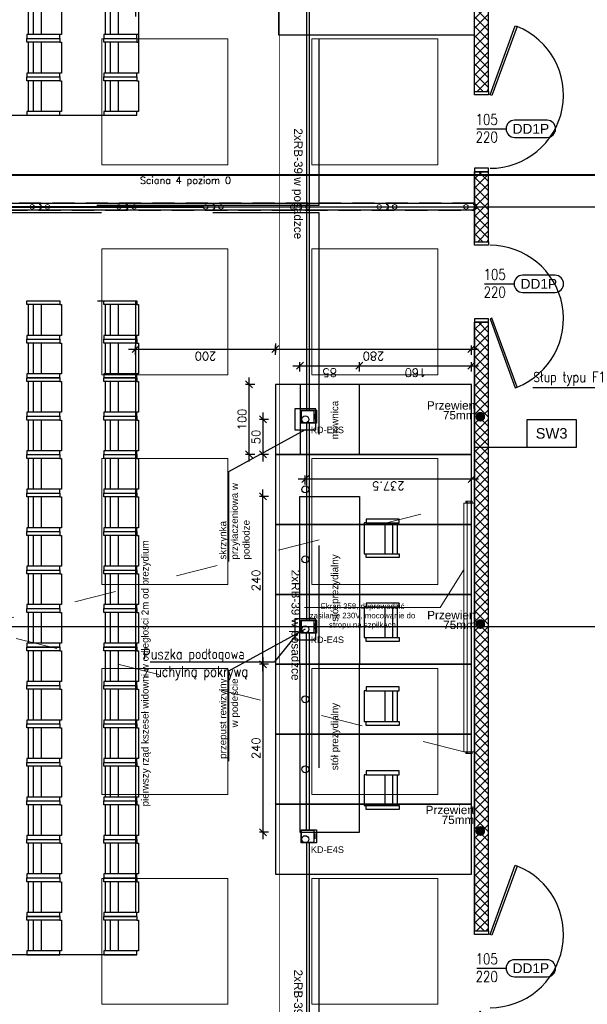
# Model space of a CAD drawing. Header units: centimetres. Extents: x -228435 to 111511, y -89367 to 428125.
# Tile 147 of 219: x 3885 to 11995, y 29600 to 43675. Entities that reach past the tile are written whole.
import ezdxf
from ezdxf.enums import TextEntityAlignment as Align
from ezdxf.xclip import XClip

# ---------------------------------------------------------------- set-up
doc = ezdxf.new("R2010")
doc.units = ezdxf.units.CM
doc.header["$LTSCALE"] = 50
doc.header["$XCLIPFRAME"] = 0
doc.header["$PDMODE"] = 35
doc.header["$PDSIZE"] = 0.1
for name, pattern in [('0_II 10 sal$0$HIDDEN', [9.525, 6.35, -3.175]), ('DASHDOT', [25.4, 12.7, -6.35, 0, -6.35]), ('DASHDOT2', [12.7, 6.35, -3.175, 0, -3.175]), ('HIDDEN2', [4.7625, 3.175, -1.5875]), ('HIDDENX2', [19.05, 12.7, -6.35]), ('Kondygnacja +0$0$DASHDOT2', [12.7, 6.35, -3.175, 0, -3.175]), ('Kondygnacja -1$0$ACAD_ISO03W100', [30, 12, -18])]:
    doc.linetypes.add(name, pattern=pattern)
doc.layers.get('0').update_dxf_attribs({"color": 8})
doc.layers.get('DEFPOINTS').update_dxf_attribs({"color": 8})
for name, color, linetype in [('0_II 10 sal$0$ARCH_SIEDZENIA', 8, 'Continuous'), ('0_II 10 sal$0$ARCH_WYPOSAŻENIE_INNE', 8, 'Continuous'), ('0_II 10 sal$0$ARCH_ŚCIANY_PRZESUWNE', 8, 'Continuous'), ('ARCH_GK', 8, 'Continuous'), ('ARCH_INFO_ETYK_DRZWI', 8, 'Continuous'), ('ARCH_INFO_KŁADY ŚCIAN', 8, 'HIDDEN2'), ('ARCH_INFO_OPISY', 8, 'Continuous'), ('ARCH_INFO_OSIE_IST', 8, 'DASHDOT2'), ('ARCH_SZYNY', 8, 'Continuous'), ('ARCH_ŚLUSARKA_DRZWI', 8, 'Continuous'), ('HUFCOR', 8, 'Continuous'), ('Hufcor szyny', 8, 'Kondygnacja +0$0$DASHDOT2'), ('Kondygnacja +0$0$ARCH_GK', 8, 'Continuous'), ('Kondygnacja +0$0$ARCH_INFO_OPISY_PRZEGRODY', 8, 'Continuous'), ('Kondygnacja -1$0$ARCH_WYPOSAŻENIE_INNE', 8, 'Continuous'), ('Osie rzutów$0$ARCH_INFO_OSIE_OPISY_IST', 8, 'Continuous'), ('PANELE', 8, 'Continuous'), ('RYSUNKOWE_XREF', 8, 'Continuous')]:
    doc.layers.add(name, color=color, linetype=linetype)
for name, color, linetype, lineweight in [('_SP KORYTA', 8, 'Continuous', 25), ('ARCH_LINIE PRZEKROJOWE', 8, 'Continuous', 25), ('ARCH_SUFITY_PODWIESZANE', 8, 'HIDDENX2', 9), ('SYSTEMY AV', 8, 'Continuous', 13), ('Wymiary', 8, 'Continuous', 15)]:
    doc.layers.add(name, color=color, linetype=linetype, lineweight=lineweight)
doc.layers.get('HUFCOR').off()
doc.styles.add('-1 sale konferencyjne$0$Arial', font='ARIAL.TTF')
doc.styles.add('Arial', font='ARIAL.TTF')
doc.styles.add('Kondygnacja +0$0$Arial', font='ARIAL.TTF')
doc.styles.add('Romans', font='Romans.shx')
doc.styles.add('ROMANS-50-CM', font='romans.shx', dxfattribs={"width": 0.8, "height": 10})
doc.linetypes.add('SZYNA_LINE', pattern='A,12.7,-7.75,["SZYNA",Standard,S=2.54,R=0,X=-5.95,Y=-1.27],-7.75', length=28.2)
doc.dimstyles.new('ISO-25', dxfattribs={"dimtxt": 2.5, "dimasz": 2.5, "dimexe": 1.25, "dimexo": 0.625, "dimtad": 1, "dimtxsty": 'Standard', "dimcen": 2.5, "dimadec": 0, "dimazin": 0, "dimtfac": 1, "dimtmove": 0, "dimatfit": 3, "dimfxl": 0, "dimarcsym": 0})
doc.dimstyles.new('Wymiary 1-100', dxfattribs={"dimtxt": 12, "dimasz": 10, "dimexe": 5, "dimexo": 0, "dimgap": 4, "dimtad": 1, "dimrnd": 0.5, "dimzin": 12, "dimdsep": 46, "dimtxsty": 'Romans', "dimblk": 'OBLIQUE', "dimcen": 10, "dimdle": 10, "dimclrt": 55, "dimazin": 0, "dimtfac": 1, "dimtmove": 1, "dimatfit": 3, "dimfxl": 0, "dimtolj": 1, "dimtzin": 0, "dimarcsym": 0})

# ---------------------------------------------------------------- blocks, each defined once
blk = doc.blocks.new('A$C57A9303D')
blk.add_lwpolyline([(300, 0, 3, 3, 0), (0, 0, 30, 30, 0), (0, 150, 30, 30, 0)], format="xyseb")
at = {"linetype": 'DASHDOT', "ltscale": 5, "const_width": 3}
blk.add_lwpolyline([(300, 0), (1000, 0)], dxfattribs=at)
blk = doc.blocks.new('Linie przekrojowe')
at = {"layer": 'ARCH_LINIE PRZEKROJOWE', "linetype": 'DASHDOT', "ltscale": 5, "const_width": 3, "flags": 128}
blk.add_lwpolyline([(4872.3, 8645.5), (13243.8, 8645.5)], dxfattribs=at)
at = {"layer": 'ARCH_LINIE PRZEKROJOWE', "linetype": 'DASHDOT', "ltscale": 5, "xscale": -1}
blk.add_blockref('A$C57A9303D', (14243.8, 8645.5), dxfattribs=at)
blk = doc.blocks.new('SU Lampy kwadratowe +0')
at = {"layer": 'ARCH_SUFITY_PODWIESZANE', "ltscale": 2.5}
for points in [[(12620, 8840), (12800, 8840), (12800, 8660), (12620, 8660)], [(12920, 8840), (13100, 8840), (13100, 8660), (12920, 8660)], [(12620, 8540), (12800, 8540), (12800, 8360), (12620, 8360)], [(12920, 8540), (13100, 8540), (13100, 8360), (12920, 8360)], [(12620, 8240), (12800, 8240), (12800, 8060), (12620, 8060)], [(12920, 8240), (13100, 8240), (13100, 8060), (12920, 8060)], [(12620, 7940), (12800, 7940), (12800, 7760), (12620, 7760)], [(12920, 7940), (13100, 7940), (13100, 7760), (12920, 7760)], [(12620, 7640), (12800, 7640), (12800, 7460), (12620, 7460)], [(12920, 7640), (13100, 7640), (13100, 7460), (12920, 7460)]]:
    blk.add_lwpolyline(points, close=True, dxfattribs=at)
blk = doc.blocks.new('Linie kładów 0')
at = {"layer": 'ARCH_INFO_KŁADY ŚCIAN', "ltscale": 10, "const_width": 1}
blk.add_lwpolyline([(12873.5, 5967.4), (12873.5, 10090.9)], dxfattribs=at)
blk = doc.blocks.new('A$C50B549AF')
at = {"layer": 'ARCH_SZYNY', "linetype": 'SZYNA_LINE', "ltscale": 2.5}
blk.add_line((6047, 3600.4, 630), (6909.2, 3600.4, 630), dxfattribs=at)
blk = doc.blocks.new('wj set')
for p, q in [((-13, 30), (-13, 30)), ((0, 48), (-12, 48)), ((-12, 46), (-10, 46)), ((-10, 31), (-12, 31)), ((-12, 29), (3, 29)), ((-10, 46), (-10, 31)), ((-7, 32), (-7, 46)), ((-7, 46), (0, 46)), ((17, 32), (-7, 32)), ((0, 46), (0, 48)), ((3, 29), (10, 21)), ((12, 22), (6, 28)), ((7, 29), (15, 29)), ((15, 28), (15, 21)), ((23, 26), (17, 32)), ((17, 21), (17, 26)), ((18, 26), (20, 24)), ((20, 24), (20, -24)), ((30, 26), (23, 26)), ((23, 23), (29, 23)), ((23, -23), (23, 23)), ((29, 23), (29, 21)), ((29, 21), (31, 21)), ((31, 21), (31, 25)), ((-13, -30), (-13, -30)), ((-12, -29), (3, -29)), ((-10, -31), (-12, -31)), ((-12, -46), (-10, -46)), ((0, -48), (-12, -48)), ((-10, -46), (-10, -31)), ((-7, -32), (-7, -46)), ((17, -32), (-7, -32)), ((-7, -46), (0, -46)), ((0, -46), (0, -48)), ((3, -29), (10, -21)), ((12, -22), (6, -28)), ((7, -29), (15, -29)), ((15, -28), (15, -21)), ((17, -21), (17, -26)), ((23, -26), (17, -32)), ((18, -26), (20, -24)), ((23, -23), (29, -23)), ((30, -26), (23, -26)), ((29, -21), (31, -21)), ((29, -23), (29, -21)), ((31, -21), (31, -25))]:
    blk.add_line(p, q)
at = {"color": 1, "linetype": 'DASHDOT2'}
blk.add_line((0, 0), (53, 0), dxfattribs=at)
for centre, radius, start, end in [((-12, 47), 1.17, 90, 159.357), ((-14, 47), 1.17, 358.7543, 20.643), ((-14, 47), 1.17, 339.357, 1.2457), ((-12, 47), 1.17, 200.643, 270), ((-12, 30), 1.17, 90, 159.357), ((-14, 30), 1.17, 0, 20.643), ((-14, 30), 1.17, 339.357, 360), ((-12, 30), 1.17, 200.643, 270), ((7, 28), 0.381, 90, 225), ((11, 22), 1.12, 225, 316.3023), ((11, 22), 1.12, 313.6977, 45), ((15, 28), 0.5, 0, 90), ((16, 21), 1, 180, 0), ((18, 26), 0.5, 45, 180), ((30, 25), 0.762, 360, 90), ((-14, -30), 1.17, 0, 20.643), ((-12, -30), 1.17, 90, 159.357), ((-12, -30), 1.17, 200.643, 270), ((-14, -30), 1.17, 339.357, 360), ((-12, -47), 1.17, 90, 159.357), ((-14, -47), 1.17, 339.357, 1.2457), ((-14, -47), 1.17, 358.7543, 20.643), ((-12, -47), 1.17, 200.643, 270), ((7, -28), 0.381, 135, 270), ((11, -22), 1.12, 43.6977, 135), ((11, -22), 1.12, 315, 46.3023), ((16, -21), 1, 0, 180), ((15, -28), 0.5, 270, 0), ((18, -26), 0.5, 180, 315), ((30, -25), 0.762, 270, 0)]:
    blk.add_arc(centre, radius, start, end)
blk = doc.blocks.new('*U520')
at = {"layer": 'PANELE'}
for points in [[(0, 0), (0, -21), (-14, -21)], [(0, 0), (1240, 0)], [(1240, 0), (1240, -21), (1226, -21)], [(-14, -76), (0, -76), (0, -97)], [(0, -97), (1240, -97)], [(1226, -76), (1240, -76), (1240, -97)]]:
    blk.add_lwpolyline(points, dxfattribs=at)
for centre in [(24, -48), (1264, -48)]:
    blk.add_arc(centre, 46.5, 143.7563, 216.2437, dxfattribs=at)
at = {"layer": 'Wymiary'}
for centre in [(110, -48), (1130, -48)]:
    blk.add_circle(centre, 32, dxfattribs=at)
blk = doc.blocks.new('-1 dzien I$0$Miejsce_siedzące_2d')
at = {"color": 0, "linetype": 'ByBlock', "lineweight": -2}
for p, q in [((-26.4, 27.1), (26.4, 27.1)), ((-26.4, 12.5), (26.4, 12.5))]:
    blk.add_line(p, q, dxfattribs=at)
for points in [[(-26.4, 62.7), (-26.4, 0), (-33, 0), (-33, 62.7), (-26.4, 62.7), (-26.4, 66), (26.4, 66), (26.4, 62.7), (26.4, 0), (33, 0), (33, 62.7), (26.4, 62.7)], [(26.4, 3.3), (-26.4, 3.3)]]:
    blk.add_lwpolyline(points, dxfattribs=at)
blk = doc.blocks.new('_Oblique')
at = {"color": 0, "linetype": 'ByBlock', "lineweight": -2}
blk.add_line((-0.5, -0.5), (0.5, 0.5), dxfattribs=at)
blk = doc.blocks.new('*D1262')
at = {"color": 0, "lineweight": -2}
for p, q in [((826.8, 170.1), (826.8, -9.9)), ((818.8, 160.1), (831.8, 160.1)), ((818.8, 0.1), (831.8, 0.1))]:
    blk.add_line(p, q, dxfattribs=at)
at = {"layer": 'DEFPOINTS', "color": 0, "lineweight": 40}
for p in [(800, 160.1), (799.2, 0.1), (826.8, 0.1)]:
    blk.add_point(p, dxfattribs=at)
at = {"color": 0, "lineweight": -2, "xscale": 10, "yscale": 10, "zscale": 10}
for p, rotation in [((826.8, 160.1), 90), ((826.8, 0.1), 270)]:
    blk.add_blockref('_Oblique', p, dxfattribs=dict(at, rotation=rotation))
at = {"color": 55, "insert": (816.8, 80.1), "char_height": 12, "attachment_point": 5, "rotation": 90, "style": 'Romans'}
blk.add_mtext('\\A1;160', dxfattribs=at)
blk = doc.blocks.new('*D1263')
at = {"color": 0, "lineweight": -2}
for p, q in [((850.5, 290.1), (850.5, -9.9)), ((842.5, 280.1), (855.5, 280.1)), ((842.5, 0.1), (855.5, 0.1))]:
    blk.add_line(p, q, dxfattribs=at)
at = {"layer": 'DEFPOINTS', "color": 0, "lineweight": 40}
for p in [(800.8, 280.1), (800, 0.1), (850.5, 0.1)]:
    blk.add_point(p, dxfattribs=at)
at = {"color": 0, "lineweight": -2, "xscale": 10, "yscale": 10, "zscale": 10}
for p, rotation in [((850.5, 280.1), 90), ((850.5, 0.1), 270)]:
    blk.add_blockref('_Oblique', p, dxfattribs=dict(at, rotation=rotation))
at = {"color": 55, "insert": (840.5, 140.1), "char_height": 12, "attachment_point": 5, "rotation": 90, "style": 'Romans'}
blk.add_mtext('\\A1;280', dxfattribs=at)
blk = doc.blocks.new('*D1264')
at = {"color": 0, "lineweight": -2}
for p, q in [((826.8, 255.1), (826.8, 150.1)), ((818.8, 245.1), (831.8, 245.1)), ((818.8, 160.1), (831.8, 160.1))]:
    blk.add_line(p, q, dxfattribs=at)
at = {"layer": 'DEFPOINTS', "color": 0, "lineweight": 40}
for p in [(800, 245.1), (800, 160.1), (826.8, 160.1)]:
    blk.add_point(p, dxfattribs=at)
at = {"color": 0, "lineweight": -2, "xscale": 10, "yscale": 10, "zscale": 10}
for p, rotation in [((826.8, 245.1), 90), ((826.8, 160.1), 270)]:
    blk.add_blockref('_Oblique', p, dxfattribs=dict(at, rotation=rotation))
at = {"color": 55, "insert": (816.8, 202.6), "char_height": 12, "attachment_point": 5, "rotation": 90, "style": 'Romans'}
blk.add_mtext('\\A1;85', dxfattribs=at)
blk = doc.blocks.new('*D1267')
at = {"color": 0, "lineweight": -2}
for p, q in [((665.1, 247.6), (665.1, -10)), ((657.1, 237.6), (670.1, 237.6)), ((657.1, 0), (670.1, 0))]:
    blk.add_line(p, q, dxfattribs=at)
at = {"layer": 'DEFPOINTS', "color": 0, "lineweight": 40}
for p in [(650, 237.6), (647.1, 0), (665.1, 0)]:
    blk.add_point(p, dxfattribs=at)
at = {"color": 0, "lineweight": -2, "xscale": 10, "yscale": 10, "zscale": 10}
for p, rotation in [((665.1, 237.6), 90), ((665.1, 0), 270)]:
    blk.add_blockref('_Oblique', p, dxfattribs=dict(at, rotation=rotation))
at = {"color": 55, "insert": (655.1, 118.8), "char_height": 12, "attachment_point": 5, "rotation": 90, "style": 'Romans'}
blk.add_mtext('\\A1;237.5', dxfattribs=at)
blk = doc.blocks.new('*D1268')
at = {"color": 0, "lineweight": -2}
for p, q in [((690, 317.8), (810, 317.8)), ((700, 309.8), (700, 322.8)), ((800, 309.8), (800, 322.8))]:
    blk.add_line(p, q, dxfattribs=at)
at = {"layer": 'DEFPOINTS', "color": 0, "lineweight": 40}
for p in [(800, 317.8), (700, 280.1), (800, 280.1)]:
    blk.add_point(p, dxfattribs=at)
at = {"color": 0, "lineweight": -2, "xscale": 10, "yscale": 10, "zscale": 10, "rotation": 180}
blk.add_blockref('_Oblique', (700, 317.8), dxfattribs=at)
at = {"color": 0, "lineweight": -2, "xscale": 10, "yscale": 10, "zscale": 10}
blk.add_blockref('_Oblique', (800, 317.8), dxfattribs=at)
at = {"color": 55, "insert": (750, 327.8), "char_height": 12, "attachment_point": 5, "style": 'Romans'}
blk.add_mtext('\\A1;100', dxfattribs=at)
blk = doc.blocks.new('*D1269')
at = {"color": 0, "lineweight": -2}
for p, q in [((760, 298), (690, 298)), ((700, 290), (700, 303)), ((750, 290), (750, 303))]:
    blk.add_line(p, q, dxfattribs=at)
at = {"layer": 'DEFPOINTS', "color": 0, "lineweight": 40}
for p in [(700, 298), (700, 237.6), (750, 237.6)]:
    blk.add_point(p, dxfattribs=at)
at = {"color": 0, "lineweight": -2, "xscale": 10, "yscale": 10, "zscale": 10, "rotation": 180}
blk.add_blockref('_Oblique', (700, 298), dxfattribs=at)
at = {"color": 0, "lineweight": -2, "xscale": 10, "yscale": 10, "zscale": 10}
blk.add_blockref('_Oblique', (750, 298), dxfattribs=at)
at = {"color": 55, "insert": (725, 308), "char_height": 12, "attachment_point": 5, "style": 'Romans'}
blk.add_mtext('\\A1;50', dxfattribs=at)
blk = doc.blocks.new('*D1270')
at = {"color": 0, "lineweight": -2}
for p, q in [((390, 298), (650, 298)), ((400, 290), (400, 303)), ((640, 290), (640, 303))]:
    blk.add_line(p, q, dxfattribs=at)
at = {"layer": 'DEFPOINTS', "color": 0, "lineweight": 40}
for p in [(640, 298), (400, 245.1), (640, 245.1)]:
    blk.add_point(p, dxfattribs=at)
at = {"color": 0, "lineweight": -2, "xscale": 10, "yscale": 10, "zscale": 10, "rotation": 180}
blk.add_blockref('_Oblique', (400, 298), dxfattribs=at)
at = {"color": 0, "lineweight": -2, "xscale": 10, "yscale": 10, "zscale": 10}
blk.add_blockref('_Oblique', (640, 298), dxfattribs=at)
at = {"color": 55, "insert": (520, 308), "char_height": 12, "attachment_point": 5, "style": 'Romans'}
blk.add_mtext('\\A1;240', dxfattribs=at)
blk = doc.blocks.new('*D1265')
at = {"color": 0, "lineweight": -2}
for p, q in [((842.5, 480.1), (855.5, 480.1)), ((850.5, 490.1), (850.5, 270.1)), ((858.5, 280.1), (845.5, 280.1))]:
    blk.add_line(p, q, dxfattribs=at)
at = {"layer": 'DEFPOINTS', "color": 0, "lineweight": 40}
for p in [(785.3, 480.1), (850.5, 280.1), (862.4, 280.1)]:
    blk.add_point(p, dxfattribs=at)
at = {"color": 0, "lineweight": -2, "xscale": 10, "yscale": 10, "zscale": 10}
for p, rotation in [((850.5, 480.1), 90), ((850.5, 280.1), 270)]:
    blk.add_blockref('_Oblique', p, dxfattribs=dict(at, rotation=rotation))
at = {"color": 55, "insert": (840.5, 380.1), "char_height": 12, "attachment_point": 5, "rotation": 90, "style": 'Romans'}
blk.add_mtext('\\A1;200', dxfattribs=at)
blk = doc.blocks.new('*D1266')
at = {"color": 0, "lineweight": -2}
for p, q in [((410, 298), (150, 298)), ((160, 290), (160, 303)), ((400, 290), (400, 303))]:
    blk.add_line(p, q, dxfattribs=at)
at = {"layer": 'DEFPOINTS', "color": 0, "lineweight": 40}
for p in [(160, 298), (160, 245.1), (400, 245.1)]:
    blk.add_point(p, dxfattribs=at)
at = {"color": 0, "lineweight": -2, "xscale": 10, "yscale": 10, "zscale": 10, "rotation": 180}
blk.add_blockref('_Oblique', (160, 298), dxfattribs=at)
at = {"color": 0, "lineweight": -2, "xscale": 10, "yscale": 10, "zscale": 10}
blk.add_blockref('_Oblique', (400, 298), dxfattribs=at)
at = {"color": 55, "insert": (280, 308), "char_height": 12, "attachment_point": 5, "style": 'Romans'}
blk.add_mtext('\\A1;240', dxfattribs=at)
blk = doc.blocks.new('puszka e4s-538')
for points in [[(0, 29.1), (24.7, 29.1), (24.7, 0), (0, 0)], [(0.6, 28.4), (24.1, 28.4), (24.1, 4.7), (0.6, 4.7)], [(7.5, 3.2), (18, 3.2), (18, 2.7), (7.5, 2.7)]]:
    blk.add_lwpolyline(points, close=True)
blk = doc.blocks.new('puuuchy')
at = {"layer": '_SP KORYTA', "xscale": 0.375, "yscale": 0.375, "zscale": 0.375, "rotation": 90}
for p in [(-266.79, 1645.37, 315), (-266.79, 1495.37, 315), (-266.79, 1345.37, 315)]:
    blk.add_blockref('puszka e4s-538', p, dxfattribs=at)
blk = doc.blocks.new('cahbir 0')
at = {"layer": '_SP KORYTA'}
h = blk.add_hatch(color=256, dxfattribs=at)
edge = h.paths.add_edge_path()
edge.add_arc((-389.4, 3419.9), 7, 0, 360)
h = blk.add_hatch(color=256, dxfattribs=at)
edge = h.paths.add_edge_path()
edge.add_arc((-389.4, 3123.5), 7, 0, 360)
h = blk.add_hatch(color=256, dxfattribs=at)
edge = h.paths.add_edge_path()
edge.add_arc((-389.4, 2827.7), 7, 0, 360)
for p, q in [((-637.9, 4010.7), (-637.9, 3428.5)), ((-633.9, 4010.7), (-633.9, 3428.5)), ((-637.9, 3410.7), (-637.9, 3129.3)), ((-633.9, 3410.7), (-633.9, 3129.3)), ((-637.9, 2828.5), (-637.9, 3110.7)), ((-633.9, 3110.7), (-633.9, 2828.5)), ((-637.9, 2810.7), (-637.9, 2229.3)), ((-633.9, 2810.7), (-633.9, 2229.3))]:
    blk.add_line(p, q, dxfattribs=at)
at = {"layer": '_SP KORYTA', "xscale": 2, "yscale": 2, "zscale": 2}
blk.add_blockref('puuuchy', (-90, 120, -1290), dxfattribs=at)
at = {"layer": '_SP KORYTA', "xscale": 0.75, "yscale": 0.75, "zscale": 0.75, "rotation": 90}
for p in [(-623.6, 3410.7), (-623.6, 3110.7), (-623.6, 2810.7)]:
    blk.add_blockref('puszka e4s-538', p, dxfattribs=at)
at = {"layer": '_SP KORYTA', "style": 'Arial'}
for p in [(-655.4, 3832.1), (-659.1, 3201.2), (-655.4, 2629.6)]:
    blk.add_text('2xRB-39 w posadzce', height=12, rotation=270, dxfattribs=at).set_placement(p)
for s, height, p in [('Przewiert', 12, (-465.7, 3430.1, -472.5)), ('75mm', 12, (-442.8, 3416.1, -472.5)), ('KD-E4S', 9.38, (-631.5, 3396.4)), ('Przewiert', 12, (-465.3, 3130.4, -472.5)), ('75mm', 12, (-442.4, 3116.4, -472.5)), ('KD-E4S', 9.38, (-631.5, 3096.4)), ('Przewiert', 12, (-467.5, 2851.8, -472.5)), ('75mm', 12, (-444.6, 2837.7, -472.5)), ('KD-E4S', 9.38, (-631.5, 2796.4))]:
    blk.add_text(s, height=height, dxfattribs=at).set_placement(p)
blk = doc.blocks.new('T-drzwi_prawe-200')
at = {"layer": 'ARCH_INFO_ETYK_DRZWI'}
blk.add_line((0, 0), (60, 0), dxfattribs=at)
blk.add_lwpolyline([(143.7, 17.5), (77.5, 17.5, 1), (77.5, -17.5), (143.7, -17.5, 1)], format="xyb", close=True, dxfattribs=at)
at = {"layer": 'ARCH_INFO_ETYK_DRZWI', "color": 1, "style": 'Arial'}
blk.add_attdef('ADS_DRZWI:ODPORNOŚĆ_OGNIOWA', text='', height=20, rotation=90, dxfattribs=at).set_placement((-25.5, 0.1), align=Align.BOTTOM_CENTER)
at = {"layer": 'ARCH_INFO_ETYK_DRZWI', "style": 'Romans', "width": 0.8}
for tag, p in [('ADS_DRZWI:SZEROKOŚĆ', (20.5, 8)), ('ADS_DRZWI:WYSOKOŚĆ', (20.5, -28))]:
    blk.add_attdef(tag, text='', height=22, dxfattribs=at).set_placement(p, align=Align.CENTER)
at = {"layer": 'ARCH_INFO_ETYK_DRZWI', "style": 'Arial'}
blk.add_attdef('ADS_DRZWI:SYMBOL', text='', height=20, dxfattribs=at).set_placement((110.7, 0), align=Align.MIDDLE)
blk = doc.blocks.new('SE2')
at = {"linetype": 'Continuous', "ltscale": 25.4}
for p, q in [((-906, 1326), (-906, 1248)), ((-885, 1332), (-900, 1332)), ((-897, 1321), (-897, 1313)), ((-890, 1313), (-890, 1321)), ((-885, 1242), (-885, 1332)), ((-880, 1360), (-880, 1332)), ((-878, 1360), (-880, 1360)), ((-880, 1332), (-880, 1242)), ((-878, 1316), (-880, 1316)), ((-878, 1316), (-878, 1360)), ((2678, 1360), (-878, 1360)), ((-878, 1316), (-878, 1360)), ((-878, 1285), (-878, 1316)), ((2678, 1316), (-878, 1316)), ((-878, 1259), (-878, 1285)), ((2678, 1316), (2678, 1360)), ((2678, 1360), (2678, 1316)), ((2680, 1360), (2678, 1360)), ((2678, 1285), (2678, 1316)), ((2680, 1316), (2678, 1316)), ((2678, 1285), (2678, 1259)), ((2680, 1332), (2680, 1360)), ((2680, 1242), (2680, 1332)), ((2685, 1332), (2685, 1242)), ((2700, 1332), (2685, 1332)), ((2698, 1321), (2690, 1321)), ((2690, 1321), (2690, 1321)), ((2698, 1321), (2690, 1321)), ((2690, 1314), (2698, 1314)), ((2698, 1321), (2698, 1321)), ((2706, 1248), (2706, 1326)), ((-906, 1248), (-906, 1248)), ((-900, 1242), (-885, 1242)), ((-900, 1242), (-885, 1242)), ((-900, 1242), (-900, 1242)), ((-897, 1261), (-897, 1253)), ((-890, 1253), (-890, 1261)), ((-882, 1242), (-882, 1242)), ((-882, 1242), (-880, 1242)), ((-882, 1242), (-880, 1242)), ((-878, 1259), (-880, 1259)), ((-880, 1242), (-880, 1215)), ((-880, 1215), (-878, 1215)), ((2678, 1259), (-878, 1259)), ((-878, 1215), (-878, 1259)), ((-878, 1215), (2678, 1215)), ((2678, 1259), (2678, 1215)), ((2680, 1259), (2678, 1259)), ((2678, 1215), (2680, 1215)), ((2680, 1215), (2680, 1242)), ((2682, 1242), (2680, 1242)), ((2680, 1242), (2682, 1242)), ((2682, 1242), (2682, 1242)), ((2685, 1242), (2700, 1242)), ((2685, 1242), (2700, 1242)), ((2698, 1261), (2690, 1261)), ((2690, 1261), (2690, 1261)), ((2698, 1261), (2690, 1261)), ((2690, 1254), (2698, 1254)), ((2698, 1261), (2698, 1261)), ((2700, 1242), (2700, 1242)), ((2706, 1248), (2706, 1248))]:
    blk.add_line(p, q, dxfattribs=at)
for centre, radius, start, end in [((-900, 1326), 6, 90, 180), ((-894, 1321), 3.5, 0, 180), ((-894, 1321), 3.5, 0, 180), ((-894, 1313), 3.5, 180, 360), ((2690, 1317), 3.5, 90, 180), ((2690, 1317), 3.5, 90, 270), ((2698, 1317), 3.5, 0, 90), ((2698, 1317), 3.5, 270, 90), ((2700, 1326), 6, 0, 90), ((-900, 1248), 6, 180, 270), ((-900, 1248), 6, 180, 270), ((-894, 1261), 3.5, 0, 180), ((-894, 1261), 3.5, 0, 180), ((-894, 1253), 3.5, 180, 360), ((2690, 1257), 3.5, 90, 180), ((2690, 1257), 3.5, 90, 270), ((2698, 1257), 3.5, 0, 90), ((2698, 1257), 3.5, 270, 90), ((2700, 1248), 6, 270, 360), ((2700, 1248), 6, 270, 360)]:
    blk.add_arc(centre, radius, start, end, dxfattribs=at)
for centre, major_axis, start_param, end_param in [((-885, 1332), (-5, 0), 3.141593, 4.712389), ((2685, 1332), (-5, 0), 4.712389, 6.283185), ((-885, 1242), (5, 0), 0, 1.570796), ((-885, 1242), (3, 0), 0, 1.570796), ((2685, 1242), (5, 0), 1.570796, 3.141593), ((2685, 1242), (3, 0), 1.570796, 3.141593)]:
    blk.add_ellipse(centre, major_axis=major_axis, ratio=0.000014, start_param=start_param, end_param=end_param, dxfattribs=at)
blk = doc.blocks.new('0_II 10 sal$0$Miejsce_siedzące_2d')
at = {"color": 0, "linetype": 'ByBlock', "lineweight": -2}
for p, q in [((-26.4, 27.1), (26.4, 27.1)), ((-26.4, 12.5), (26.4, 12.5))]:
    blk.add_line(p, q, dxfattribs=at)
for points in [[(-26.4, 62.7), (-26.4, 0), (-33, 0), (-33, 62.7), (-26.4, 62.7), (-26.4, 66), (26.4, 66), (26.4, 62.7), (26.4, 0), (33, 0), (33, 62.7), (26.4, 62.7)], [(26.4, 3.3), (-26.4, 3.3)]]:
    blk.add_lwpolyline(points, dxfattribs=at)
blk = doc.blocks.new('Osie rzutów')
at = {"layer": 'ARCH_INFO_OSIE_IST', "ltscale": 10}
for p, q in [((12860, 12510), (12860, 4623.3)), ((4436, 8600), (15156.5, 8600)), ((4436.2, 8000), (15156.5, 8000))]:
    blk.add_line(p, q, dxfattribs=at)
blk = doc.blocks.new('A$C6FDA0163')
at = {"layer": 'RYSUNKOWE_XREF'}
blk.add_blockref('Osie rzutów', (-10460, -9819, -630), dxfattribs=at)
blk = doc.blocks.new('A$C1D9A4D4F')
at = {"linetype": 'HIDDEN2', "ltscale": 10}
blk.add_line((865.947, 480.095), (45.603, 480.095), dxfattribs=at)
for points in [[(450, 237.595), (390.15, 347.09), (261.727, 347.09)], [(735.036, 237.595), (675.186, 347.09), (546.763, 347.09)]]:
    blk.add_lwpolyline(points)
for points in [[(100, 0.095), (200, 0.095), (200, 280.095), (100, 280.095)], [(200, 0.095), (300, 0.095), (300, 280.095), (200, 280.095)], [(300, 0.095), (400, 0.095), (400, 280.095), (300, 280.095)], [(400, 0.095), (500, 0.095), (500, 280.095), (400, 280.095)], [(500, 0.095), (600, 0.095), (600, 280.095), (500, 280.095)], [(600, 0.095), (700, 0.095), (700, 280.095), (600, 280.095)], [(700, 0.095), (800, 0.095), (800, 280.095), (700, 280.095)], [(160, 160.105), (400, 160.105), (400, 245.105), (160, 245.105)], [(640, 160.105), (400, 160.105), (400, 245.105), (640, 245.105)], [(435.036, 222.41), (465.036, 222.41), (465.036, 252.41), (435.036, 252.41)], [(699.995, 160.068), (799.995, 160.068), (799.995, 245.068), (699.995, 245.068)], [(735.036, 222.41), (765.036, 222.41), (765.036, 252.41), (735.036, 252.41)]]:
    blk.add_lwpolyline(points, close=True)
for centre in [(150, 237.595), (250, 237.595), (350, 237.595), (450, 237.595), (550, 237.595), (650, 237.595), (750, 237.595)]:
    blk.add_circle(centre, 5)
at = {"xscale": -0.8328285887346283, "yscale": 0.7571168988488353}
for p in [(220.104, 103.298), (340.104, 103.298), (460.104, 103.298), (580.104, 103.298)]:
    blk.add_blockref('-1 dzien I$0$Miejsce_siedzące_2d', p, dxfattribs=at)
at = {"char_height": 10}
for s, insert, width, attachment_point in [('{\\fArial|b0|i0|c238|p34;pierwszy rząd kszeseł widowni w odległości 2m od prezydium}', (196.872, 471.491), 438.57038, 1), ('{\\fArial|b0|i0|c238|p34;przepust rewizyjny w podeście}', (379.748, 360.49), 126.29964, 3), ('{\\fArial|b0|i0|c238|p34;skrzynka przyłaczeniowa w podłodze}', (549.677, 360.512), 126.29964, 1), ('{\\fArial|b0|i0|c238|p34;stół prezydialny}', (248.549, 200.538), 195.97774, 1), ('{\\fArial|b0|i0|c238|p34;stół prezydialny}', (460.838, 200.538), 195.97774, 1), ('{\\fArial|b0|i0|c238|p34;mównica}', (721.593, 200.538), 195.97774, 1)]:
    blk.add_mtext(s, dxfattribs=dict(at, insert=insert, width=width, attachment_point=attachment_point))
for base, p1, p2, angle, picture, middle in [((850.458, 280.095), (785.329, 480.095), (862.355, 280.095), 90, '*D1265', (840.458, 380.095)), ((160, 298.034), (400, 245.105), (160, 245.105), 180, '*D1266', (280, 308.034)), ((850.458, 0.095), (800.816, 280.095), (800, 0.095), 90, '*D1263', (840.458, 140.095)), ((826.773, 160.105), (799.995, 245.068), (799.995, 160.105), 90, '*D1264', (816.773, 202.587)), ((665.0617, 0), (650, 237.5954), (647.1012, 0), 90, '*D1267', (655.0617, 118.7977)), ((826.773, 0.095), (799.995, 160.105), (799.179, 0.095), 90, '*D1262', (816.773, 80.1))]:
    dim = blk.add_linear_dim(base=base, p1=p1, p2=p2, angle=angle, dimstyle='Wymiary 1-100')
    dim.commit()
    dim.dimension.update_dxf_attribs({"geometry": picture, "text_midpoint": middle})
for base, p1, p2, picture, middle in [((800, 317.824), (700, 280.095), (800, 280.095), '*D1268', (750, 327.824)), ((640, 298.034), (400, 245.105), (640, 245.105), '*D1270', (520, 308.034)), ((700, 298.034), (750, 237.595), (700, 237.595), '*D1269', (725, 308.034))]:
    dim = blk.add_linear_dim(base=base, p1=p1, p2=p2, dimstyle='Wymiary 1-100')
    dim.commit()
    dim.dimension.update_dxf_attribs({"geometry": picture, "text_midpoint": middle})

msp = doc.modelspace()

# ---------------------------------------------------------------- hatches: boundary and pattern name
at = {"layer": 'ARCH_GK', "linetype": 'Continuous', "lineweight": -3}
h = msp.add_hatch(dxfattribs=at)
h.set_pattern_fill('ANSI37', color=256, scale=30, angle=-360, style=0)
h.set_pattern_definition([(45, (-121140, -45000), (-67.35192, 67.35192), []), (135, (-121140, -45000), (-67.35192, -67.35192), [])])
h.paths.add_polyline_path([(10385, 42650), (10585, 42650), (10585, 46925), (10905, 46925), (10905, 47075), (10585, 47075), (10585, 49885), (10985, 49885), (10985, 50785), (10785, 50785), (10785, 50085), (10385, 50085)])
h.paths.add_polyline_path([(10385, 40500), (10585, 40500), (10585, 41500), (10385, 41500)])
h.paths.add_polyline_path([(10385, 30650), (10585, 30650), (10585, 39350), (10385, 39350)])
h.paths.add_polyline_path([(10385, 28500), (10585, 28500), (10585, 29500), (10385, 29500)])
h.paths.add_polyline_path([(10585, 27350), (10385, 27350), (10385, 19915), (10785, 19915), (10785, 19215), (10985, 19215), (10985, 20115), (10585, 20115)])
at = {"layer": 'Kondygnacja +0$0$ARCH_GK', "linetype": 'Continuous', "lineweight": -3}
h = msp.add_hatch(dxfattribs=at)
h.set_pattern_fill('ANSI37', color=256, scale=30, style=0)
h.set_pattern_definition([(45, (-121140, -45000), (-67.35192, 67.35192), []), (135, (-121140, -45000), (-67.35192, -67.35192), [])])
h.paths.add_polyline_path([(10385, 19915), (10585, 20115), (10585, 27350), (10385, 27350)], flags=0)
h.paths.add_polyline_path([(10385, 28500), (10585, 28500), (10585, 29500), (10385, 29500)], flags=0)
h.paths.add_polyline_path([(10385, 30650), (10585, 30650), (10585, 39350), (10385, 39350)], flags=0)
h.paths.add_polyline_path([(10385, 40500), (10585, 40500), (10585, 41500), (10385, 41500)], flags=0)
h.paths.add_polyline_path([(10385, 42650), (10585, 42650), (10585, 46925), (10530.83333, 47000), (10385, 47000)], flags=0)
h.paths.add_polyline_path([(10385, 47000), (10530.83333, 47000), (10585, 47075), (10585, 49885), (10385, 50085)], flags=0)
h = msp.add_hatch(dxfattribs=at)
h.set_pattern_fill('ANSI37', color=256, scale=30, style=0)
h.set_pattern_definition([(45, (-121140, -45000), (-67.35192, 67.35192), []), (135, (-121140, -45000), (-67.35192, -67.35192), [])])
h.paths.add_polyline_path([(10385, 19915), (10585, 20115), (10585, 27350), (10385, 27350)], flags=0)
h.paths.add_polyline_path([(10385, 28500), (10585, 28500), (10585, 29500), (10385, 29500)], flags=0)
h.paths.add_polyline_path([(10385, 30650), (10585, 30650), (10585, 39350), (10385, 39350)], flags=0)
h.paths.add_polyline_path([(10385, 40500), (10585, 40500), (10585, 41500), (10385, 41500)], flags=0)
h.paths.add_polyline_path([(10385, 42650), (10585, 42650), (10585, 46925), (10530.83333, 47000), (10385, 47000)], flags=0)
h.paths.add_polyline_path([(10385, 47000), (10530.83333, 47000), (10585, 47075), (10585, 49885), (10385, 50085)], flags=0)

# ---------------------------------------------------------------- linework, layer by layer
at = {"layer": '0_II 10 sal$0$ARCH_WYPOSAŻENIE_INNE', "linetype": '0_II 10 sal$0$HIDDEN', "ltscale": 10}
for points, elevation in [([(8160, 52920), (8160, 41020), (1880, 41020), (1880, 41360), (1040, 41360), (1040, 41020), (-10490, 41020), (-10490, 52920), (1040, 52920), (1040, 52580), (1880, 52580), (1880, 52920)], 630), ([(-8709.98706, 51657.5), (5540.01294, 51657.5), (5540.01294, 42307.5), (-8709.98706, 42307.5)], 630), ([(8160, 40920), (8160, 29020), (1880, 29020), (1880, 29360), (1040, 29360), (1040, 29020), (-10490, 29020), (-10490, 40920), (1040, 40920), (1040, 40580), (1880, 40580), (1880, 40920)], 630), ([(-9290, 39657.5), (5540.01294, 39657.5), (5540.01294, 30307.5), (-9290, 30307.5)], -5670)]:
    msp.add_lwpolyline(points, close=True, dxfattribs=dict(at, elevation=elevation))
at = {"layer": '0_II 10 sal$0$ARCH_ŚCIANY_PRZESUWNE', "linetype": '0_II 10 sal$0$HIDDEN', "lineweight": -3}
for p, q in [((10385, 41050, 630), (1775, 41050, 630)), ((10385, 40950, 630), (10385, 41050, 630)), ((1775, 40950, 630), (10385, 40950, 630))]:
    msp.add_line(p, q, dxfattribs=at)
at = {"layer": 'ARCH_GK', "linetype": 'Continuous', "lineweight": -3}
for p, q in [((10385, 42650, 630), (10385, 50085, 630)), ((10585, 42650, 630), (10585, 46925, 630)), ((10385, 42650, 630), (10585, 42650, 630)), ((10585, 41500, 630), (10385, 41500, 630)), ((10385, 40500, 630), (10385, 41500, 630)), ((10585, 40500, 630), (10585, 41500, 630)), ((10385, 40500, 630), (10585, 40500, 630)), ((10585, 39350, 630), (10385, 39350, 630)), ((10385, 30650, 630), (10385, 39350, 630)), ((10585, 30650, 630), (10585, 39350, 630)), ((10385, 30650, 630), (10585, 30650, 630))]:
    msp.add_line(p, q, dxfattribs=at)
at = {"layer": 'ARCH_ŚLUSARKA_DRZWI', "linetype": 'Continuous', "lineweight": -3, "elevation": 630}
for points in [[(10964.12115, 43586.67725), (10992.31193, 43576.41665), (10633.19078, 42589.7394), (10605, 42600)], [(10385, 42600), (10385, 42650), (10585, 42650), (10585, 42600)], [(10385, 41550), (10385, 41500), (10585, 41500), (10585, 41550)], [(10385, 40450), (10385, 40500), (10585, 40500), (10585, 40450)], [(10964.12115, 38413.32275), (10992.31193, 38423.58335), (10633.19078, 39410.2606), (10605, 39400)], [(10385, 39400), (10385, 39350), (10585, 39350), (10585, 39400)], [(10964.12115, 31586.67725), (10992.31193, 31576.41665), (10633.19078, 30589.7394), (10605, 30600)], [(10385, 30600), (10385, 30650), (10585, 30650), (10585, 30600)]]:
    msp.add_lwpolyline(points, close=True, dxfattribs=at)
at = {"layer": 'ARCH_ŚLUSARKA_DRZWI', "linetype": 'Continuous', "lineweight": -3}
for centre, start, end in [((10604.73981, 42600.2718, 630), 270.014194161, 68.344761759), ((10604.73981, 39399.7282, 630), 291.655238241, 89.985805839), ((10604.73981, 30600.2718, 630), 270.014194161, 68.344761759)]:
    msp.add_arc(centre, 1050.27183, start, end, dxfattribs=at)
at = {"layer": 'Kondygnacja +0$0$ARCH_GK', "linetype": 'Continuous', "lineweight": -3}
for p, q in [((10385, 42650, 630), (10385, 50085, 630)), ((10385, 42650, 630), (10385, 50085, 630)), ((10585, 42650, 630), (10585, 46925, 630)), ((10585, 42650, 630), (10585, 46925, 630)), ((10385, 42650, 630), (10585, 42650, 630)), ((10385, 42650, 630), (10585, 42650, 630)), ((10585, 41500, 630), (10385, 41500, 630)), ((10385, 41500, 630), (10385, 40500, 630)), ((10585, 41500, 630), (10385, 41500, 630)), ((10385, 41500, 630), (10385, 40500, 630)), ((10585, 40500, 630), (10585, 41500, 630)), ((10585, 40500, 630), (10585, 41500, 630)), ((10385, 40500, 630), (10585, 40500, 630)), ((10385, 40500, 630), (10585, 40500, 630)), ((10585, 39350, 630), (10385, 39350, 630)), ((10385, 39350, 630), (10385, 30650, 630)), ((10585, 39350, 630), (10385, 39350, 630)), ((10385, 39350, 630), (10385, 30650, 630)), ((10585, 30650, 630), (10585, 39350, 630)), ((10585, 30650, 630), (10585, 39350, 630)), ((10385, 30650, 630), (10585, 30650, 630)), ((10385, 30650, 630), (10585, 30650, 630))]:
    msp.add_line(p, q, dxfattribs=at)
at = {"layer": 'Kondygnacja +0$0$ARCH_INFO_OPISY_PRZEGRODY', "elevation": 630}
msp.add_lwpolyline([(11835, 37560), (11135, 37560), (11135, 37960), (11835, 37960), (11835, 37560)], close=True, dxfattribs=at)
msp.add_lwpolyline([(11135, 37560), (10385, 37560)], dxfattribs=at)
at = {"layer": 'SYSTEMY AV', "lineweight": 40}
msp.add_line((2043.47082, 41000, 630), (6509.32389, 41000, 630), dxfattribs=at)
at = {"layer": 'SYSTEMY AV'}
for q in [(10233.34655, 35820.15065, -5970), (7956.4643, 35270.78464, 630)]:
    msp.add_line((9892.87333, 35270.78464, 630), q, dxfattribs=at)
at = {"layer": 'SYSTEMY AV', "linetype": 'Kondygnacja -1$0$ACAD_ISO03W100', "elevation": -5970}
msp.add_lwpolyline([(10233.34655, 33210.74227), (3218.4, 34987.18), (10233.34346, 36763.61773)], dxfattribs=at)

# ---------------------------------------------------------------- block references
at = {"xscale": 10, "yscale": 10, "zscale": 10}
for name, p in [('Linie przekrojowe', (-121065, -45000, -5670)), ('cahbir 0', (14360, 3800.00982, 630))]:
    msp.add_blockref(name, p, dxfattribs=at)
ref = msp.add_blockref('A$C6FDA0163', (-16540, 53190.5, 630), dxfattribs=dict(xscale=10, yscale=10, zscale=10))
XClip(ref).set_block_clipping_path([(-400.031931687, -2219.05), (399.968068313, 380.95)])
at = {"rotation": 180}
for p in [(4172.04358, 40951.52357, 630), (5412.04358, 40951.52357, 630), (6652.04358, 40951.52357, 630), (7892.04358, 40951.52357, 630), (9132.04358, 40951.52357, 630), (10372.04358, 40951.52357, 630)]:
    msp.add_blockref('*U520', p, dxfattribs=at)
msp.add_blockref('wj set', (10385, 41000, 630))
at = {"layer": '0_II 10 sal$0$ARCH_SIEDZENIA', "linetype": 'Continuous', "lineweight": -3, "xscale": 8.328285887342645, "yscale": 7.571168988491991, "zscale": 10, "rotation": 270}
for p in [(3985, 43682.5, -5970), (5085, 43682.5, -5970), (3985, 43132.5, -5970), (5085, 43132.5, -5970), (3985, 42582.5, -5970), (5085, 42582.5, -5970), (3985, 39382.5, -5970), (5085, 39382.5, -5970), (3985, 38832.5, -5970), (5085, 38832.5, -5970), (3985, 38282.5, -5970), (5085, 38282.5, -5970), (3985, 37732.5, -5970), (5085, 37732.5, -5970), (3985, 37182.5, -5970), (5085, 37182.5, -5970), (3985, 36632.5, -5970), (5085, 36632.5, -5970), (3985, 36082.5, -5970), (5085, 36082.5, -5970), (3985, 35532.5, -5970), (5085, 35532.5, -5970), (3985, 34982.5, -5970), (5085, 34982.5, -5970), (3985, 34432.5, -5970), (5085, 34432.5, -5970), (3985, 33882.5, -5970), (5085, 33882.5, -5970), (3985, 33332.5, -5970), (5085, 33332.5, -5970), (3985, 32782.5, -5970), (5085, 32782.5, -5970), (3985, 32232.5, -5970), (5085, 32232.5, -5970), (3985, 31682.5, -5970), (5085, 31682.5, -5970), (3985, 31132.5, -5970), (5085, 31132.5, -5970), (3985, 30582.5, -5970), (5085, 30582.5, -5970)]:
    msp.add_blockref('0_II 10 sal$0$Miejsce_siedzące_2d', p, dxfattribs=at)
at = {"layer": 'ARCH_INFO_ETYK_DRZWI', "linetype": 'Continuous', "lineweight": -3}
ref = msp.add_blockref('T-drzwi_prawe-200', (10414.42515, 42115.35164, 630), dxfattribs=dict(at, xscale=7, yscale=7, zscale=7))
ref.add_attrib('ADS_DRZWI:SZEROKOŚĆ', '105', dxfattribs={"height": 154, "style": 'Romans', "width": 0.8}).set_placement((10557.88694, 42171.35164, 630), align=Align.CENTER)
ref.add_attrib('ADS_DRZWI:SYMBOL', 'DD1P', dxfattribs={"height": 140, "style": 'Arial'}).set_placement((11189.23785, 42115.35164, 630), align=Align.MIDDLE)
ref.add_attrib('ADS_DRZWI:WYSOKOŚĆ', '220', dxfattribs={"height": 154, "style": 'Romans', "width": 0.8}).set_placement((10557.88694, 41919.35164, 630), align=Align.CENTER)
ref = msp.add_blockref('T-drzwi_prawe-200', (10528.2377, 39899.18802, 630), dxfattribs=dict(at, xscale=7, yscale=7, zscale=7))
ref.add_attrib('ADS_DRZWI:SZEROKOŚĆ', '105', dxfattribs={"height": 154, "style": 'Romans', "width": 0.8}).set_placement((10671.69948, 39955.18802, 630), align=Align.CENTER)
ref.add_attrib('ADS_DRZWI:SYMBOL', 'DD1P', dxfattribs={"height": 140, "style": 'Arial'}).set_placement((11303.05039, 39899.18802, 630), align=Align.MIDDLE)
ref.add_attrib('ADS_DRZWI:WYSOKOŚĆ', '220', dxfattribs={"height": 154, "style": 'Romans', "width": 0.8}).set_placement((10671.69948, 39703.18802, 630), align=Align.CENTER)
ref = msp.add_blockref('T-drzwi_prawe-200', (10414.42515, 30115.35164, 630), dxfattribs=dict(at, xscale=7, yscale=7, zscale=7))
ref.add_attrib('ADS_DRZWI:SZEROKOŚĆ', '105', dxfattribs={"height": 154, "style": 'Romans', "width": 0.8}).set_placement((10557.88694, 30171.35164, 630), align=Align.CENTER)
ref.add_attrib('ADS_DRZWI:SYMBOL', 'DD1P', dxfattribs={"height": 140, "style": 'Arial'}).set_placement((11189.23785, 30115.35164, 630), align=Align.MIDDLE)
ref.add_attrib('ADS_DRZWI:WYSOKOŚĆ', '220', dxfattribs={"height": 154, "style": 'Romans', "width": 0.8}).set_placement((10557.88694, 29919.35164, 630), align=Align.CENTER)
at = {"layer": 'ARCH_INFO_KŁADY ŚCIAN', "xscale": 10, "yscale": 10, "zscale": 10}
msp.add_blockref('Linie kładów 0', (-121140, -45000, 630), dxfattribs=at)
at = {"layer": 'ARCH_SUFITY_PODWIESZANE', "ltscale": 2.5, "xscale": 10, "yscale": 10, "zscale": 10}
msp.add_blockref('SU Lampy kwadratowe +0', (-121140, -45000, -5670), dxfattribs=at)
at = {"layer": 'HUFCOR', "xscale": 10, "yscale": 10, "zscale": 10}
msp.add_blockref('A$C50B549AF', (-58654.9183, 4996.03602, -5670), dxfattribs=at)
at = {"layer": 'Kondygnacja -1$0$ARCH_WYPOSAŻENIE_INNE', "xscale": 10, "yscale": 10, "zscale": 10, "rotation": 90}
for p in [(10385.95388, 42460.0118, 630), (10340.96683, 30460.0118, -5670)]:
    msp.add_blockref('A$C1D9A4D4F', p, dxfattribs=at)
at = {"layer": 'Osie rzutów$0$ARCH_INFO_OSIE_OPISY_IST', "xscale": 10, "yscale": 10, "zscale": 10}
msp.add_blockref('Osie rzutów', (-121140, -45000, 630), dxfattribs=at)
at = {"layer": 'SYSTEMY AV', "xscale": 0.9991213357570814, "yscale": 0.9991213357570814, "zscale": 0.9991213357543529, "rotation": 90}
msp.add_blockref('SE2', (11591.92802, 34087.95626, -5970), dxfattribs=at)

# ---------------------------------------------------------------- texts
at = {"layer": 'ARCH_INFO_OPISY', "char_height": 150, "width": 6265.3267976, "attachment_point": 1, "style": 'ROMANS-50-CM'}
for s, insert in [('Słup typu F1', (11221.82514, 38641.87749, 630)), ('Puszka podłogowa\\Pz uchylną pokrywą', (5649.04069, 34683.11003, 630))]:
    msp.add_mtext(s, dxfattribs=dict(at, insert=insert))
at = {"layer": 'Hufcor szyny', "linetype": 'ByBlock', "ltscale": 5, "insert": (5604.27303, 41427.60184, -5664.4591), "char_height": 100, "width": 5268.2821399, "attachment_point": 1, "style": 'Romans'}
msp.add_mtext('Ściana 4 poziom 0', dxfattribs=at)
at = {"layer": 'Kondygnacja +0$0$ARCH_INFO_OPISY_PRZEGRODY', "insert": (11485, 37760, 630), "char_height": 150, "width": 700, "attachment_point": 5, "style": 'Kondygnacja +0$0$Arial'}
msp.add_mtext('SW3', dxfattribs=at)
at = {"layer": 'SYSTEMY AV', "insert": (8782.82478, 34959.52374, 630), "char_height": 200, "width": 1645.6719316, "attachment_point": 8, "style": '-1 sale konferencyjne$0$Arial'}
msp.add_mtext('\\P{\\H0.4x;Ekran 358, doprowadzić zasilanie 230V, mocowanie do stropu na szpilkach}', dxfattribs=at)

# ---------------------------------------------------------------- leaders
at = {"layer": 'ARCH_INFO_OPISY'}
for points in [[(13623.00968, 40620.95255, 630), (12614.42995, 38414.17181, 630), (11216.25176, 38414.17181, 630)], [(7927.77942, 34989.55529, 630), (7519.30014, 34488.99622, 630), (5748.4611, 34488.99622, 630)]]:
    msp.add_leader(points, dimstyle='ISO-25', override={"dimscale": 5, "dimasz": 2, "dimtad": 0, "dimldrblk": 'Dot'}, dxfattribs=at)

doc.saveas('drawing.dxf')
